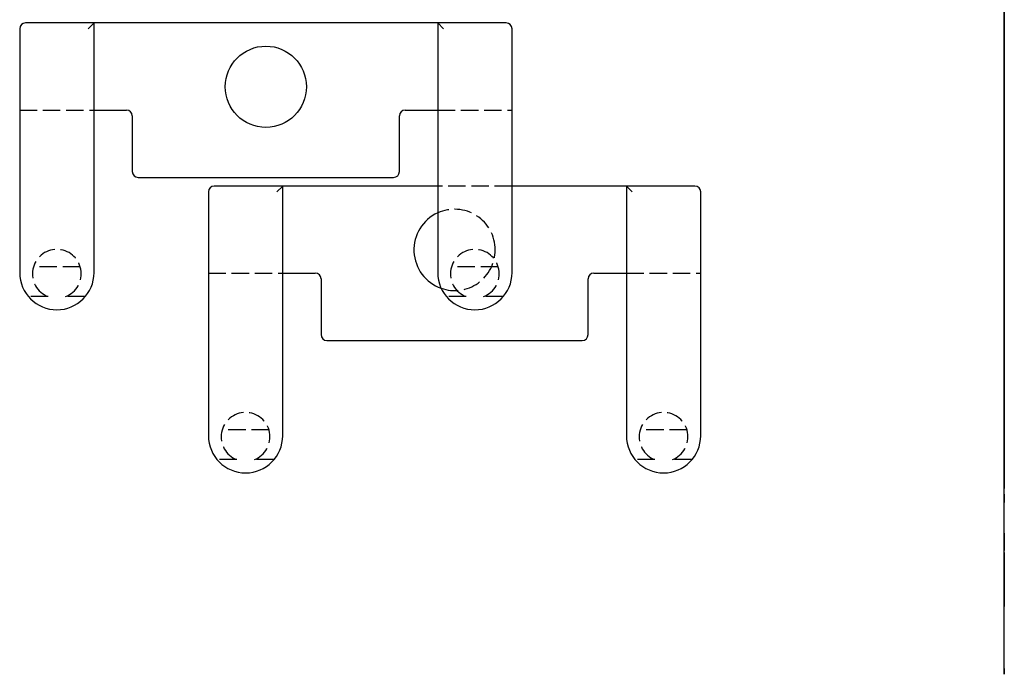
# Model space of a CAD drawing. Header units: millimetres. Extents: x -168 to 186, y -85 to 278.
# Tile 41 of 162: x -85 to 0, y 32 to 88. Entities that reach past the tile are written whole.
import ezdxf

# ---------------------------------------------------------------- set-up
doc = ezdxf.new("R2010")
doc.units = ezdxf.units.MM
doc.header["$LTSCALE"] = 10
doc.linetypes.add('ALLCAD_Strich', pattern=[0.2, 0.15, -0.05])
doc.layers.add('BESCH_KONT_sich_schn_grun_2d', color=10, linetype='Continuous')
doc.layers.add('BESCH_KONT_sich_schn_seit_2d', color=160, linetype='Continuous')

msp = doc.modelspace()

# ---------------------------------------------------------------- linework, layer by layer
at = {"layer": 'BESCH_KONT_sich_schn_grun_2d', "linetype": 'Continuous'}
for p, q in [((-78.399, 87.739), (-84.299, 87.739)), ((-78.899, 87.239), (-78.399, 87.739)), ((-77.399, 87.739), (-78.399, 87.739)), ((-78.399, 66.239), (-78.399, 87.739)), ((-49.799, 87.739), (-77.399, 87.739)), ((-48.799, 87.739), (-49.799, 87.739)), ((-42.899, 87.739), (-48.799, 87.739)), ((-48.799, 87.739), (-48.299, 87.239)), ((-48.799, 87.739), (-48.799, 66.239)), ((-84.799, 87.239), (-84.799, 66.239)), ((-42.399, 66.239), (-42.399, 87.239)), ((-78.399, 80.239), (-77.399, 80.239)), ((-77.399, 80.239), (-75.599, 80.239)), ((-75.099, 79.739), (-75.099, 74.939)), ((-52.099, 74.939), (-52.099, 79.739)), ((-51.599, 80.239), (-49.799, 80.239)), ((-49.799, 80.239), (-48.799, 80.239)), ((-74.599, 74.439), (-52.599, 74.439)), ((-68.545, 73.197), (-68.545, 52.197)), ((-62.145, 73.697), (-68.045, 73.697)), ((-62.645, 73.197), (-62.145, 73.697)), ((-61.145, 73.697), (-62.145, 73.697)), ((-62.145, 52.197), (-62.145, 73.697)), ((-48.799, 73.697), (-61.145, 73.697)), ((-33.545, 73.697), (-42.399, 73.697)), ((-32.545, 73.697), (-33.545, 73.697)), ((-26.645, 73.697), (-32.545, 73.697)), ((-32.545, 73.697), (-32.045, 73.197)), ((-32.545, 73.697), (-32.545, 52.197)), ((-26.145, 52.197), (-26.145, 73.197)), ((-62.145, 66.197), (-61.145, 66.197)), ((-61.145, 66.197), (-59.345, 66.197)), ((-35.345, 66.197), (-33.545, 66.197)), ((-33.545, 66.197), (-32.545, 66.197)), ((-58.845, 65.697), (-58.845, 60.897)), ((-35.845, 60.897), (-35.845, 65.697)), ((-58.345, 60.397), (-36.345, 60.397))]:
    msp.add_line(p, q, dxfattribs=at)
at = {"layer": 'BESCH_KONT_sich_schn_grun_2d', "linetype": 'ALLCAD_Strich'}
for p, q in [((-84.799, 80.239), (-78.399, 80.239)), ((-48.799, 80.239), (-42.399, 80.239)), ((-42.399, 73.697), (-48.799, 73.697)), ((-79.587, 66.739), (-83.612, 66.739)), ((-68.545, 66.197), (-62.145, 66.197)), ((-43.587, 66.739), (-47.612, 66.739)), ((-32.545, 66.197), (-26.145, 66.197)), ((-82.353, 64.179), (-84.048, 64.179)), ((-79.15, 64.179), (-80.845, 64.179)), ((-46.353, 64.179), (-48.048, 64.179)), ((-43.15, 64.179), (-44.845, 64.179)), ((-63.332, 52.697), (-67.357, 52.697)), ((-27.332, 52.697), (-31.357, 52.697)), ((-66.099, 50.137), (-67.794, 50.137)), ((-62.896, 50.137), (-64.59, 50.137)), ((-30.099, 50.137), (-31.794, 50.137)), ((-26.896, 50.137), (-28.59, 50.137))]:
    msp.add_line(p, q, dxfattribs=at)
at = {"layer": 'BESCH_KONT_sich_schn_grun_2d', "linetype": 'Continuous'}
msp.add_circle((-63.599, 82.239), 3.5, dxfattribs=at)
for centre, radius, start, end in [((-84.299, 87.239), 0.5, 90, 180), ((-42.899, 87.239), 0.5, 0, 90), ((-75.599, 79.739), 0.5, 0, 90), ((-51.599, 79.739), 0.5, 90, 180), ((-74.599, 74.939), 0.5, 180, 270), ((-52.599, 74.939), 0.5, 270, 0), ((-68.045, 73.197), 0.5, 90, 180), ((-26.645, 73.197), 0.5, 0, 90), ((-47.345, 68.197), 3.5, 114.55351, 250.67778), ((-81.599, 66.239), 3.2, 180, 0), ((-59.345, 65.697), 0.5, 0, 90), ((-45.599, 66.239), 3.2, 180, 0), ((-35.345, 65.697), 0.5, 90, 180), ((-58.345, 60.897), 0.5, 180, 270), ((-36.345, 60.897), 0.5, 270, 0), ((-65.345, 52.197), 3.2, 180, 0), ((-29.345, 52.197), 3.2, 180, 0)]:
    msp.add_arc(centre, radius, start, end, dxfattribs=at)
at = {"layer": 'BESCH_KONT_sich_schn_grun_2d', "linetype": 'ALLCAD_Strich'}
for centre, radius, start, end in [((-47.345, 68.197), 3.5, 0, 114.55351), ((-81.599, 66.139), 2.1, 291.04834, 248.95166), ((-47.345, 68.197), 3.5, 250.67778, 0), ((-45.599, 66.139), 2.1, 291.04834, 248.95166), ((-65.345, 52.097), 2.1, 291.04834, 248.95166), ((-29.345, 52.097), 2.1, 291.04834, 248.95166)]:
    msp.add_arc(centre, radius, start, end, dxfattribs=at)
at = {"layer": 'BESCH_KONT_sich_schn_seit_2d', "linetype": 'Continuous'}
for p, q in [((0, 102.916, 73.892), (0, 85.916, 73.892)), ((0, 85.916, 84.192), (0, 101.916, 84.192)), ((0, 89.518, 36.239), (0, 72.518, 36.239)), ((0, 72.518, 46.539), (0, 88.518, 46.539)), ((0, 87.739, 87.985), (0, 87.239, 87.985)), ((0, 87.739, 92.685), (0, 87.739, 87.985)), ((0, 66.239, 93.185), (0, 87.239, 93.185)), ((0, 87.239, 87.985), (0, 80.239, 87.985)), ((0, 86.122, 19.932), (0, 86.54, 19.932)), ((0, 86.54, 13.932), (0, 86.122, 13.932)), ((0, 86.54, 19.932), (0, 86.54, 13.932)), ((0, 86.122, 19.932), (0, 73.04, 19.932)), ((0, 73.04, 13.932), (0, 86.122, 13.932)), ((0, 85.916, 73.892), (0, 85.416, 73.892)), ((0, 85.416, 84.192), (0, 85.916, 84.192)), ((0, 85.416, 81.125), (0, 85.416, 81.326)), ((0, 85.416, 80.625), (0, 85.416, 81.125)), ((0, 85.416, 73.892), (0, 85.416, 80.625)), ((0, 85.416, 81.326), (0, 85.416, 84.192)), ((0, 80.239, 90.185), (0, 80.239, 87.985)), ((0, 80.239, 87.985), (0, 79.739, 87.985)), ((0, 79.739, 87.985), (0, 74.939, 87.985)), ((0, 79.239, 91.185), (0, 66.239, 91.185)), ((0, 74.939, 87.985), (0, 74.439, 87.985)), ((0, 74.439, 91.185), (0, 74.439, 87.985)), ((0, 73.697, 57.689), (0, 73.197, 57.689)), ((0, 73.697, 62.389), (0, 73.697, 57.689)), ((0, 52.197, 62.889), (0, 73.197, 62.889)), ((0, 73.197, 57.689), (0, 66.197, 57.689)), ((0, 51.24, 19.932), (0, 73.04, 19.932)), ((0, 51.24, 13.932), (0, 73.04, 13.932)), ((0, 73.04, 19.932), (0, 73.04, 13.932)), ((0, 72.518, 36.239), (0, 72.018, 36.239)), ((0, 72.018, 46.539), (0, 72.518, 46.539)), ((0, 72.018, 43.472), (0, 72.018, 43.673)), ((0, 72.018, 42.972), (0, 72.018, 43.472)), ((0, 72.018, 36.239), (0, 72.018, 42.972)), ((0, 72.018, 43.673), (0, 72.018, 46.539)), ((0, 51.24, 12.732), (0, 69.24, 12.732)), ((0, 69.24, 12.732), (0, 69.24, 11.432)), ((0, 69.24, 13.232), (0, 69.24, 12.732)), ((0, 69.24, 13.432), (0, 69.24, 13.232)), ((0, 69.24, 13.932), (0, 69.24, 13.432)), ((0, 51.74, 10.932), (0, 68.74, 10.932)), ((0, 68.239, 91.185), (0, 68.239, 89.185)), ((0, 66.739, 89.185), (0, 68.239, 89.185)), ((0, 66.534, -0.134), (0, 66.952, -0.134)), ((0, 66.952, -6.134), (0, 66.534, -6.134)), ((0, 66.952, -0.134), (0, 66.952, -6.134)), ((0, 66.739, 89.185), (0, 64.179, 91.185)), ((0, 66.534, -0.134), (0, 53.452, -0.134)), ((0, 53.452, -6.134), (0, 66.534, -6.134)), ((0, 63.539, 93.185), (0, 66.239, 93.185)), ((0, 66.239, 91.185), (0, 64.179, 91.185)), ((0, 66.197, 59.889), (0, 66.197, 57.689)), ((0, 66.197, 57.689), (0, 65.697, 57.689)), ((0, 65.697, 57.689), (0, 60.897, 57.689)), ((0, 65.197, 60.889), (0, 52.197, 60.889)), ((0, 64.179, 91.185), (0, 63.039, 92.076)), ((0, 62.74, 20.432), (0, 63.24, 19.932)), ((0, 63.039, 92.076), (0, 63.039, 92.685)), ((0, 62.24, 10.432), (0, 62.74, 10.932)), ((0, 60.24, 20.432), (0, 62.74, 20.432)), ((0, 60.24, 10.432), (0, 62.24, 10.432)), ((0, 60.897, 57.689), (0, 60.397, 57.689)), ((0, 60.397, 60.889), (0, 60.397, 57.689)), ((0, 57.74, 20.432), (0, 60.24, 20.432)), ((0, 58.24, 10.432), (0, 60.24, 10.432)), ((0, 58.24, 10.432), (0, 57.74, 10.932)), ((0, 57.74, 20.432), (0, 57.24, 19.932)), ((0, 56.732, 20.132), (0, 56.751, 20.132)), ((0, 56.751, 19.932), (0, 56.751, 20.132)), ((0, 56.726, 20.132), (0, 56.732, 20.132)), ((0, 56.732, 19.932), (0, 56.732, 20.132)), ((0, 56.71, 20.132), (0, 56.726, 20.132)), ((0, 56.726, 19.932), (0, 56.726, 20.132)), ((0, 56.682, 20.132), (0, 56.71, 20.132)), ((0, 56.71, 19.932), (0, 56.71, 20.132)), ((0, 56.647, 20.132), (0, 56.682, 20.132)), ((0, 56.682, 19.932), (0, 56.682, 20.132)), ((0, 56.6, 20.132), (0, 56.647, 20.132)), ((0, 56.647, 19.932), (0, 56.647, 20.132)), ((0, 56.551, 20.132), (0, 56.6, 20.132)), ((0, 56.6, 19.932), (0, 56.6, 20.132)), ((0, 56.493, 20.132), (0, 56.551, 20.132)), ((0, 56.551, 19.932), (0, 56.551, 20.132)), ((0, 56.43, 20.132), (0, 56.493, 20.132)), ((0, 56.493, 19.932), (0, 56.493, 20.132)), ((0, 56.398, 20.132), (0, 56.43, 20.132)), ((0, 56.337, 20.132), (0, 56.398, 20.132)), ((0, 56.398, 19.932), (0, 56.398, 20.132)), ((0, 56.31, 20.132), (0, 56.337, 20.132)), ((0, 56.337, 19.932), (0, 56.337, 20.132)), ((0, 56.288, 20.132), (0, 56.31, 20.132)), ((0, 56.266, 20.132), (0, 56.288, 20.132)), ((0, 56.288, 19.932), (0, 56.288, 20.132)), ((0, 56.244, 20.132), (0, 56.266, 20.132)), ((0, 56.225, 20.132), (0, 56.244, 20.132)), ((0, 56.244, 19.932), (0, 56.244, 20.132)), ((0, 56.124, 20.132), (0, 56.225, 20.132)), ((0, 56.225, 19.932), (0, 56.225, 20.132)), ((0, 56.107, 20.132), (0, 56.124, 20.132)), ((0, 56.091, 20.132), (0, 56.107, 20.132)), ((0, 56.053, 20.132), (0, 56.091, 20.132)), ((0, 56.091, 19.932), (0, 56.091, 20.132)), ((0, 56.028, 20.132), (0, 56.053, 20.132)), ((0, 56.053, 19.932), (0, 56.053, 20.132)), ((0, 56.001, 20.132), (0, 56.028, 20.132)), ((0, 56.028, 19.932), (0, 56.028, 20.132)), ((0, 55.968, 20.132), (0, 56.001, 20.132)), ((0, 56.001, 19.932), (0, 56.001, 20.132)), ((0, 55.929, 20.132), (0, 55.968, 20.132)), ((0, 55.968, 19.932), (0, 55.968, 20.132)), ((0, 55.891, 20.132), (0, 55.929, 20.132)), ((0, 55.929, 19.932), (0, 55.929, 20.132)), ((0, 55.855, 20.132), (0, 55.891, 20.132)), ((0, 55.891, 19.932), (0, 55.891, 20.132)), ((0, 55.817, 20.132), (0, 55.855, 20.132)), ((0, 55.855, 19.932), (0, 55.855, 20.132)), ((0, 55.784, 20.132), (0, 55.817, 20.132)), ((0, 55.817, 19.932), (0, 55.817, 20.132)), ((0, 55.757, 20.132), (0, 55.784, 20.132)), ((0, 55.784, 19.932), (0, 55.784, 20.132)), ((0, 55.732, 20.132), (0, 55.757, 20.132)), ((0, 55.757, 19.932), (0, 55.757, 20.132)), ((0, 55.71, 20.132), (0, 55.732, 20.132)), ((0, 55.732, 19.932), (0, 55.732, 20.132)), ((0, 55.694, 20.132), (0, 55.71, 20.132)), ((0, 55.71, 19.932), (0, 55.71, 20.132)), ((0, 55.683, 20.132), (0, 55.694, 20.132)), ((0, 55.694, 19.932), (0, 55.694, 20.132)), ((0, 55.675, 20.132), (0, 55.683, 20.132)), ((0, 55.672, 20.132), (0, 55.675, 20.132)), ((0, 55.675, 19.932), (0, 55.675, 20.132)), ((0, 55.634, 20.132), (0, 55.672, 20.132)), ((0, 55.672, 19.932), (0, 55.672, 20.132)), ((0, 55.634, 19.932), (0, 55.634, 20.132)), ((0, 55.401, 20.132), (0, 55.404, 20.132)), ((0, 55.404, 19.932), (0, 55.404, 20.132)), ((0, 55.395, 20.132), (0, 55.401, 20.132)), ((0, 55.385, 20.132), (0, 55.395, 20.132)), ((0, 55.368, 20.132), (0, 55.385, 20.132)), ((0, 55.352, 20.132), (0, 55.368, 20.132)), ((0, 55.33, 20.132), (0, 55.352, 20.132)), ((0, 55.297, 20.132), (0, 55.33, 20.132)), ((0, 55.33, 19.932), (0, 55.33, 20.132)), ((0, 55.253, 20.132), (0, 55.297, 20.132)), ((0, 55.297, 19.932), (0, 55.297, 20.132)), ((0, 55.204, 20.132), (0, 55.253, 20.132)), ((0, 55.146, 20.132), (0, 55.204, 20.132)), ((0, 55.204, 19.932), (0, 55.204, 20.132)), ((0, 55.081, 20.132), (0, 55.146, 20.132)), ((0, 55.146, 19.932), (0, 55.146, 20.132)), ((0, 55.012, 20.132), (0, 55.081, 20.132)), ((0, 54.938, 20.132), (0, 55.012, 20.132)), ((0, 54.859, 20.132), (0, 54.938, 20.132)), ((0, 54.938, 19.932), (0, 54.938, 20.132)), ((0, 54.777, 20.132), (0, 54.859, 20.132)), ((0, 54.695, 20.132), (0, 54.777, 20.132)), ((0, 54.607, 20.132), (0, 54.695, 20.132)), ((0, 54.519, 20.132), (0, 54.607, 20.132)), ((0, 54.429, 20.132), (0, 54.519, 20.132)), ((0, 54.341, 20.132), (0, 54.429, 20.132)), ((0, 54.254, 20.132), (0, 54.341, 20.132)), ((0, 54.166, 20.132), (0, 54.254, 20.132)), ((0, 54.197, 60.889), (0, 54.197, 58.889)), ((0, 52.697, 58.889), (0, 54.197, 58.889)), ((0, 52.732, 20.132), (0, 54.166, 20.132)), ((0, 31.652, -0.134), (0, 53.452, -0.134)), ((0, 31.652, -6.134), (0, 53.452, -6.134)), ((0, 53.452, -0.134), (0, 53.452, -6.134)), ((0, 52.732, 19.932), (0, 52.732, 20.132)), ((0, 52.697, 58.889), (0, 50.137, 60.889)), ((0, 49.497, 62.889), (0, 52.197, 62.889)), ((0, 52.197, 60.889), (0, 50.137, 60.889)), ((0, 51.24, 12.732), (0, 51.24, 11.432)), ((0, 51.24, 13.932), (0, 51.24, 13.432)), ((0, 51.24, 19.932), (0, 51.24, 13.932)), ((0, 51.24, 13.432), (0, 51.24, 13.232)), ((0, 51.24, 13.232), (0, 51.24, 12.732)), ((0, 50.137, 60.889), (0, 48.997, 61.78)), ((0, 31.652, -7.334), (0, 49.652, -7.334)), ((0, 49.652, -7.334), (0, 49.652, -8.634)), ((0, 49.652, -6.834), (0, 49.652, -7.334)), ((0, 49.652, -6.634), (0, 49.652, -6.834)), ((0, 49.652, -6.134), (0, 49.652, -6.634)), ((0, 32.152, -9.134), (0, 49.152, -9.134)), ((0, 48.997, 61.78), (0, 48.997, 62.389)), ((0, 43.152, 0.366), (0, 43.652, -0.134)), ((0, 42.652, -9.634), (0, 43.152, -9.134)), ((0, 40.652, 0.366), (0, 43.152, 0.366)), ((0, 40.652, -9.634), (0, 42.652, -9.634)), ((0, 38.152, 0.366), (0, 40.652, 0.366)), ((0, 38.652, -9.634), (0, 40.652, -9.634)), ((0, 38.652, -9.634), (0, 38.152, -9.134)), ((0, 38.152, 0.366), (0, 37.652, -0.134)), ((0, 37.143, 0.066), (0, 37.162, 0.066)), ((0, 37.162, -0.134), (0, 37.162, 0.066)), ((0, 37.138, 0.066), (0, 37.143, 0.066)), ((0, 37.143, -0.134), (0, 37.143, 0.066)), ((0, 37.121, 0.066), (0, 37.138, 0.066)), ((0, 37.138, -0.134), (0, 37.138, 0.066)), ((0, 37.094, 0.066), (0, 37.121, 0.066)), ((0, 37.121, -0.134), (0, 37.121, 0.066)), ((0, 37.058, 0.066), (0, 37.094, 0.066)), ((0, 37.094, -0.134), (0, 37.094, 0.066)), ((0, 37.012, 0.066), (0, 37.058, 0.066)), ((0, 37.058, -0.134), (0, 37.058, 0.066)), ((0, 36.963, 0.066), (0, 37.012, 0.066)), ((0, 37.012, -0.134), (0, 37.012, 0.066)), ((0, 36.905, 0.066), (0, 36.963, 0.066)), ((0, 36.963, -0.134), (0, 36.963, 0.066)), ((0, 36.842, 0.066), (0, 36.905, 0.066)), ((0, 36.905, -0.134), (0, 36.905, 0.066)), ((0, 36.809, 0.066), (0, 36.842, 0.066)), ((0, 36.749, 0.066), (0, 36.809, 0.066)), ((0, 36.809, -0.134), (0, 36.809, 0.066)), ((0, 36.722, 0.066), (0, 36.749, 0.066)), ((0, 36.749, -0.134), (0, 36.749, 0.066)), ((0, 36.7, 0.066), (0, 36.722, 0.066)), ((0, 36.678, 0.066), (0, 36.7, 0.066)), ((0, 36.7, -0.134), (0, 36.7, 0.066)), ((0, 36.656, 0.066), (0, 36.678, 0.066)), ((0, 36.637, 0.066), (0, 36.656, 0.066)), ((0, 36.656, -0.134), (0, 36.656, 0.066)), ((0, 36.535, 0.066), (0, 36.637, 0.066)), ((0, 36.637, -0.134), (0, 36.637, 0.066)), ((0, 36.519, 0.066), (0, 36.535, 0.066)), ((0, 36.503, 0.066), (0, 36.519, 0.066)), ((0, 36.464, 0.066), (0, 36.503, 0.066)), ((0, 36.503, -0.134), (0, 36.503, 0.066)), ((0, 36.44, 0.066), (0, 36.464, 0.066)), ((0, 36.464, -0.134), (0, 36.464, 0.066)), ((0, 36.412, 0.066), (0, 36.44, 0.066)), ((0, 36.44, -0.134), (0, 36.44, 0.066)), ((0, 36.379, 0.066), (0, 36.412, 0.066)), ((0, 36.412, -0.134), (0, 36.412, 0.066)), ((0, 36.341, 0.066), (0, 36.379, 0.066)), ((0, 36.379, -0.134), (0, 36.379, 0.066)), ((0, 36.303, 0.066), (0, 36.341, 0.066)), ((0, 36.341, -0.134), (0, 36.341, 0.066)), ((0, 36.267, 0.066), (0, 36.303, 0.066)), ((0, 36.303, -0.134), (0, 36.303, 0.066)), ((0, 36.229, 0.066), (0, 36.267, 0.066)), ((0, 36.267, -0.134), (0, 36.267, 0.066)), ((0, 36.196, 0.066), (0, 36.229, 0.066)), ((0, 36.229, -0.134), (0, 36.229, 0.066)), ((0, 36.169, 0.066), (0, 36.196, 0.066)), ((0, 36.196, -0.134), (0, 36.196, 0.066)), ((0, 36.144, 0.066), (0, 36.169, 0.066)), ((0, 36.169, -0.134), (0, 36.169, 0.066)), ((0, 36.122, 0.066), (0, 36.144, 0.066)), ((0, 36.144, -0.134), (0, 36.144, 0.066)), ((0, 36.106, 0.066), (0, 36.122, 0.066)), ((0, 36.122, -0.134), (0, 36.122, 0.066)), ((0, 36.095, 0.066), (0, 36.106, 0.066)), ((0, 36.106, -0.134), (0, 36.106, 0.066)), ((0, 36.086, 0.066), (0, 36.095, 0.066)), ((0, 36.084, 0.066), (0, 36.086, 0.066)), ((0, 36.086, -0.134), (0, 36.086, 0.066)), ((0, 36.045, 0.066), (0, 36.084, 0.066)), ((0, 36.084, -0.134), (0, 36.084, 0.066)), ((0, 36.045, -0.134), (0, 36.045, 0.066)), ((0, 35.813, 0.066), (0, 35.815, 0.066)), ((0, 35.815, -0.134), (0, 35.815, 0.066)), ((0, 35.807, 0.066), (0, 35.813, 0.066)), ((0, 35.796, 0.066), (0, 35.807, 0.066)), ((0, 35.78, 0.066), (0, 35.796, 0.066)), ((0, 35.763, 0.066), (0, 35.78, 0.066)), ((0, 35.741, 0.066), (0, 35.763, 0.066)), ((0, 35.709, 0.066), (0, 35.741, 0.066)), ((0, 35.741, -0.134), (0, 35.741, 0.066)), ((0, 35.665, 0.066), (0, 35.709, 0.066)), ((0, 35.709, -0.134), (0, 35.709, 0.066)), ((0, 35.615, 0.066), (0, 35.665, 0.066)), ((0, 35.558, 0.066), (0, 35.615, 0.066)), ((0, 35.615, -0.134), (0, 35.615, 0.066)), ((0, 35.492, 0.066), (0, 35.558, 0.066)), ((0, 35.558, -0.134), (0, 35.558, 0.066)), ((0, 35.424, 0.066), (0, 35.492, 0.066)), ((0, 35.35, 0.066), (0, 35.424, 0.066)), ((0, 35.27, 0.066), (0, 35.35, 0.066)), ((0, 35.35, -0.134), (0, 35.35, 0.066)), ((0, 35.188, 0.066), (0, 35.27, 0.066)), ((0, 35.106, 0.066), (0, 35.188, 0.066)), ((0, 35.019, 0.066), (0, 35.106, 0.066)), ((0, 34.931, 0.066), (0, 35.019, 0.066)), ((0, 34.841, 0.066), (0, 34.931, 0.066)), ((0, 34.753, 0.066), (0, 34.841, 0.066)), ((0, 34.665, 0.066), (0, 34.753, 0.066)), ((0, 34.578, 0.066), (0, 34.665, 0.066)), ((0, 33.143, 0.066), (0, 34.578, 0.066)), ((0, 33.143, -0.134), (0, 33.143, 0.066)), ((0, 31.652, -7.334), (0, 31.652, -8.634)), ((0, 31.652, -6.134), (0, 31.652, -6.634)), ((0, 31.652, -0.134), (0, 31.652, -6.134)), ((0, 31.652, -6.634), (0, 31.652, -6.834)), ((0, 31.652, -6.834), (0, 31.652, -7.334))]:
    msp.add_line(p, q, dxfattribs=at)
at = {"layer": 'BESCH_KONT_sich_schn_seit_2d', "linetype": 'ALLCAD_Strich'}
for p, q in [((0, 91.53, 74.917), (0, 87.416, 74.917)), ((0, 87.416, 75.892), (0, 90.436, 75.892)), ((0, 90.018, 38.239), (0, 88.018, 38.239)), ((0, 88.018, 41.739), (0, 89.018, 41.739)), ((0, 87.304, 38.239), (0, 88.018, 38.239)), ((0, 80.239, 91.185), (0, 87.739, 91.185)), ((0, 87.518, 46.539), (0, 87.518, 42.239)), ((0, 87.518, 36.239), (0, 87.518, 37.264)), ((0, 87.518, 37.264), (0, 83.373, 37.264)), ((0, 87.416, 74.917), (0, 86.916, 74.917)), ((0, 87.416, 75.892), (0, 86.916, 75.892)), ((0, 87.304, 38.239), (0, 86.947, 38.239)), ((0, 84.998, 38.239), (0, 86.947, 38.239)), ((0, 86.916, 84.192), (0, 86.916, 74.917)), ((0, 86.916, 73.892), (0, 86.916, 74.917)), ((0, 85.739, 91.185), (0, 85.739, 87.985)), ((0, 84.998, 38.239), (0, 84.622, 38.239)), ((0, 83.265, 38.239), (0, 84.622, 38.239)), ((0, 84.318, 46.539), (0, 84.318, 45.039)), ((0, 84.318, 45.039), (0, 77.718, 45.039)), ((0, 83.518, 46.439), (0, 84.018, 45.939)), ((0, 84.018, 45.939), (0, 84.018, 37.439)), ((0, 83.018, 36.439), (0, 84.018, 37.439)), ((0, 84.018, 45.939), (0, 78.018, 45.939)), ((0, 78.018, 37.439), (0, 84.018, 37.439)), ((0, 78.518, 46.439), (0, 83.518, 46.439)), ((0, 83.476, 38.239), (0, 83.476, 45.039)), ((0, 83.373, 36.239), (0, 83.373, 37.264)), ((0, 83.265, 38.239), (0, 78.77, 38.239)), ((0, 81.018, 37.594), (0, 83.018, 36.439)), ((0, 79.018, 36.439), (0, 83.018, 36.439)), ((0, 82.765, 38.239), (0, 82.765, 46.539)), ((0, 82.75, 42.939), (0, 82.75, 46.439)), ((0, 81.018, 41.898), (0, 82.745, 42.936)), ((0, 81.891, 42.939), (0, 81.891, 46.439)), ((0, 81.876, 42.939), (0, 81.876, 46.439)), ((0, 81.018, 41.898), (0, 79.29, 42.936)), ((0, 81.018, 37.594), (0, 79.018, 36.439)), ((0, 80.239, 91.185), (0, 79.739, 91.185)), ((0, 80.239, 92.185), (0, 80.239, 90.185)), ((0, 80.159, 46.439), (0, 80.159, 42.939)), ((0, 80.144, 42.939), (0, 80.144, 46.439)), ((0, 79.739, 91.185), (0, 79.239, 91.185)), ((0, 79.286, 42.939), (0, 79.286, 46.439)), ((0, 79.27, 46.539), (0, 79.27, 38.239)), ((0, 79.018, 36.439), (0, 78.018, 37.439)), ((0, 77.413, 38.239), (0, 78.77, 38.239)), ((0, 78.739, 91.185), (0, 78.739, 87.985)), ((0, 78.559, 38.239), (0, 78.559, 45.039)), ((0, 78.518, 46.439), (0, 78.018, 45.939)), ((0, 78.36, 37.264), (0, 78.131, 37.264)), ((0, 78.131, 37.264), (0, 74.018, 37.264)), ((0, 78.018, 45.939), (0, 78.018, 37.439)), ((0, 77.718, 46.539), (0, 77.718, 45.039)), ((0, 77.413, 38.239), (0, 77.038, 38.239)), ((0, 74.018, 38.239), (0, 77.038, 38.239)), ((0, 74.018, 37.264), (0, 73.518, 37.264)), ((0, 74.018, 38.239), (0, 73.518, 38.239)), ((0, 66.197, 60.889), (0, 73.697, 60.889)), ((0, 73.518, 46.539), (0, 73.518, 37.264)), ((0, 73.518, 36.239), (0, 73.518, 37.264)), ((0, 72.103, 19.232), (0, 72.103, 16.932)), ((0, 72.103, 16.932), (0, 72.103, 13.932)), ((0, 71.398, 16.932), (0, 72.103, 16.932)), ((0, 71.398, 19.232), (0, 72.103, 19.232)), ((0, 71.697, 60.889), (0, 71.697, 57.689)), ((0, 71.398, 16.932), (0, 71.398, 13.932)), ((0, 71.398, 19.232), (0, 71.398, 16.932)), ((0, 68.082, 19.232), (0, 71.398, 19.232)), ((0, 66.74, 16.932), (0, 68.082, 16.932)), ((0, 68.082, 19.232), (0, 68.082, 16.932)), ((0, 68.082, 16.932), (0, 68.082, 13.932)), ((0, 66.74, 19.232), (0, 68.082, 19.232)), ((0, 66.74, 16.932), (0, 66.74, 13.932)), ((0, 66.74, 19.232), (0, 66.04, 19.932)), ((0, 66.74, 19.232), (0, 66.74, 16.932)), ((0, 66.197, 60.889), (0, 65.697, 60.889)), ((0, 66.197, 61.889), (0, 66.197, 59.889)), ((0, 65.697, 60.889), (0, 65.197, 60.889)), ((0, 64.697, 60.889), (0, 64.697, 57.689)), ((0, 63.39, 18.432), (0, 63.39, 19.932)), ((0, 63.39, 18.432), (0, 57.09, 18.432)), ((0, 63.24, 19.932), (0, 63.24, 11.432)), ((0, 62.74, 10.932), (0, 63.24, 11.432)), ((0, 60.24, 11.432), (0, 63.24, 11.432)), ((0, 62.699, 10.932), (0, 62.699, 18.432)), ((0, 60.24, 11.587), (0, 62.24, 10.432)), ((0, 60.24, 15.891), (0, 61.74, 16.793)), ((0, 61.74, 16.932), (0, 61.74, 20.432)), ((0, 60.24, 15.891), (0, 58.74, 16.793)), ((0, 60.24, 11.587), (0, 58.24, 10.432)), ((0, 57.24, 11.432), (0, 60.24, 11.432)), ((0, 60.24, 20.432), (0, 60.24, 16.932)), ((0, 58.74, 16.932), (0, 58.74, 20.432)), ((0, 57.782, 10.932), (0, 57.782, 18.432)), ((0, 57.74, 10.932), (0, 57.24, 11.432)), ((0, 57.24, 19.932), (0, 57.24, 11.432)), ((0, 57.09, 18.432), (0, 57.09, 19.932)), ((0, 56.718, 19.932), (0, 56.718, 20.132)), ((0, 56.715, 19.932), (0, 56.715, 20.132)), ((0, 56.696, 19.932), (0, 56.696, 20.132)), ((0, 56.669, 19.932), (0, 56.669, 20.132)), ((0, 56.666, 19.932), (0, 56.666, 20.132)), ((0, 56.663, 19.932), (0, 56.663, 20.132)), ((0, 56.655, 19.932), (0, 56.655, 20.132)), ((0, 56.649, 19.932), (0, 56.649, 20.132)), ((0, 56.639, 19.932), (0, 56.639, 20.132)), ((0, 56.628, 19.932), (0, 56.628, 20.132)), ((0, 56.617, 19.932), (0, 56.617, 20.132)), ((0, 56.597, 19.932), (0, 56.597, 20.132)), ((0, 56.589, 19.932), (0, 56.589, 20.132)), ((0, 56.573, 19.932), (0, 56.573, 20.132)), ((0, 56.562, 19.932), (0, 56.562, 20.132)), ((0, 56.556, 19.932), (0, 56.556, 20.132)), ((0, 56.521, 19.932), (0, 56.521, 20.132)), ((0, 56.51, 19.932), (0, 56.51, 20.132)), ((0, 56.482, 19.932), (0, 56.482, 20.132)), ((0, 56.474, 19.932), (0, 56.474, 20.132)), ((0, 56.43, 19.932), (0, 56.43, 20.132)), ((0, 56.425, 19.932), (0, 56.425, 20.132)), ((0, 56.384, 19.932), (0, 56.384, 20.132)), ((0, 56.365, 19.932), (0, 56.365, 20.132)), ((0, 56.351, 19.932), (0, 56.351, 20.132)), ((0, 56.321, 19.932), (0, 56.321, 20.132)), ((0, 56.31, 19.932), (0, 56.31, 20.132)), ((0, 56.294, 19.932), (0, 56.294, 20.132)), ((0, 56.272, 19.932), (0, 56.272, 20.132)), ((0, 56.266, 19.932), (0, 56.266, 20.132)), ((0, 56.118, 19.932), (0, 56.118, 20.132)), ((0, 56.102, 19.932), (0, 56.102, 20.132)), ((0, 56.083, 19.932), (0, 56.083, 20.132)), ((0, 56.072, 19.932), (0, 56.072, 20.132)), ((0, 56.061, 19.932), (0, 56.061, 20.132)), ((0, 56.039, 19.932), (0, 56.039, 20.132)), ((0, 56.014, 19.932), (0, 56.014, 20.132)), ((0, 55.99, 19.932), (0, 55.99, 20.132)), ((0, 55.962, 19.932), (0, 55.962, 20.132)), ((0, 55.932, 19.932), (0, 55.932, 20.132)), ((0, 55.877, 19.932), (0, 55.877, 20.132)), ((0, 55.853, 19.932), (0, 55.853, 20.132)), ((0, 55.841, 10.932), (0, 55.841, 17.432)), ((0, 55.341, 17.432), (0, 55.841, 17.432)), ((0, 55.828, 19.932), (0, 55.828, 20.132)), ((0, 55.82, 19.932), (0, 55.82, 20.132)), ((0, 55.806, 19.932), (0, 55.806, 20.132)), ((0, 55.798, 19.932), (0, 55.798, 20.132)), ((0, 55.79, 19.932), (0, 55.79, 20.132)), ((0, 55.782, 19.932), (0, 55.782, 20.132)), ((0, 55.765, 19.932), (0, 55.765, 20.132)), ((0, 55.751, 19.932), (0, 55.751, 20.132)), ((0, 55.743, 19.932), (0, 55.743, 20.132)), ((0, 55.74, 19.932), (0, 55.74, 20.132)), ((0, 55.735, 19.932), (0, 55.735, 20.132)), ((0, 55.713, 19.932), (0, 55.713, 20.132)), ((0, 55.691, 19.932), (0, 55.691, 20.132)), ((0, 55.686, 19.932), (0, 55.686, 20.132)), ((0, 55.678, 19.932), (0, 55.678, 20.132)), ((0, 55.374, 19.932), (0, 55.374, 20.132)), ((0, 53.24, 17.432), (0, 55.341, 17.432)), ((0, 55.28, 19.932), (0, 55.28, 20.132)), ((0, 55.24, 10.932), (0, 55.24, 17.432)), ((0, 55.234, 19.932), (0, 55.234, 20.132)), ((0, 55.177, 19.932), (0, 55.177, 20.132)), ((0, 55.037, 19.932), (0, 55.037, 20.132)), ((0, 54.933, 19.932), (0, 54.933, 20.132)), ((0, 54.886, 19.932), (0, 54.886, 20.132)), ((0, 54.881, 19.932), (0, 54.881, 20.132)), ((0, 54.873, 19.932), (0, 54.873, 20.132)), ((0, 54.856, 19.932), (0, 54.856, 20.132)), ((0, 54.853, 19.932), (0, 54.853, 20.132)), ((0, 54.842, 19.932), (0, 54.842, 20.132)), ((0, 54.818, 19.932), (0, 54.818, 20.132)), ((0, 54.807, 19.932), (0, 54.807, 20.132)), ((0, 54.793, 19.932), (0, 54.793, 20.132)), ((0, 54.763, 19.932), (0, 54.763, 20.132)), ((0, 54.727, 19.932), (0, 54.727, 20.132)), ((0, 54.714, 19.932), (0, 54.714, 20.132)), ((0, 54.697, 19.932), (0, 54.697, 20.132)), ((0, 54.659, 19.932), (0, 54.659, 20.132)), ((0, 54.656, 19.932), (0, 54.656, 20.132)), ((0, 54.602, 19.932), (0, 54.602, 20.132)), ((0, 54.478, 19.932), (0, 54.478, 20.132)), ((0, 54.262, 19.932), (0, 54.262, 20.132)), ((0, 54.066, 19.932), (0, 54.066, 20.132)), ((0, 54.005, 19.932), (0, 54.005, 20.132)), ((0, 53.813, 19.932), (0, 53.813, 20.132)), ((0, 53.761, 19.932), (0, 53.761, 20.132)), ((0, 52.74, 17.432), (0, 53.24, 17.432)), ((0, 53.211, 19.932), (0, 53.211, 20.132)), ((0, 52.946, 19.932), (0, 52.946, 20.132)), ((0, 52.74, 10.932), (0, 52.74, 17.432)), ((0, 52.514, -0.834), (0, 52.514, -3.134)), ((0, 52.514, -3.134), (0, 52.514, -6.134)), ((0, 51.81, -3.134), (0, 52.514, -3.134)), ((0, 51.81, -0.834), (0, 52.514, -0.834)), ((0, 51.81, -3.134), (0, 51.81, -6.134)), ((0, 51.81, -0.834), (0, 51.81, -3.134)), ((0, 48.493, -0.834), (0, 51.81, -0.834)), ((0, 47.152, -3.134), (0, 48.493, -3.134)), ((0, 48.493, -0.834), (0, 48.493, -3.134)), ((0, 48.493, -3.134), (0, 48.493, -6.134)), ((0, 47.152, -0.834), (0, 48.493, -0.834)), ((0, 47.152, -3.134), (0, 47.152, -6.134)), ((0, 47.152, -0.834), (0, 46.452, -0.134)), ((0, 47.152, -0.834), (0, 47.152, -3.134)), ((0, 43.802, -1.634), (0, 43.802, -0.134)), ((0, 43.802, -1.634), (0, 37.502, -1.634)), ((0, 43.652, -0.134), (0, 43.652, -8.634)), ((0, 43.152, -9.134), (0, 43.652, -8.634)), ((0, 40.652, -8.634), (0, 43.652, -8.634)), ((0, 43.11, -9.134), (0, 43.11, -1.634)), ((0, 40.652, -8.48), (0, 42.652, -9.634)), ((0, 40.652, -4.175), (0, 42.152, -3.274)), ((0, 42.152, -3.134), (0, 42.152, 0.366)), ((0, 40.652, -4.175), (0, 39.152, -3.274)), ((0, 40.652, -8.48), (0, 38.652, -9.634)), ((0, 37.652, -8.634), (0, 40.652, -8.634)), ((0, 40.652, 0.366), (0, 40.652, -3.134)), ((0, 39.152, -3.134), (0, 39.152, 0.366)), ((0, 38.193, -9.134), (0, 38.193, -1.634)), ((0, 38.152, -9.134), (0, 37.652, -8.634)), ((0, 37.652, -0.134), (0, 37.652, -8.634)), ((0, 37.502, -1.634), (0, 37.502, -0.134)), ((0, 37.13, -0.134), (0, 37.13, 0.066)), ((0, 37.127, -0.134), (0, 37.127, 0.066)), ((0, 37.108, -0.134), (0, 37.108, 0.066)), ((0, 37.08, -0.134), (0, 37.08, 0.066)), ((0, 37.078, -0.134), (0, 37.078, 0.066)), ((0, 37.075, -0.134), (0, 37.075, 0.066)), ((0, 37.067, -0.134), (0, 37.067, 0.066)), ((0, 37.061, -0.134), (0, 37.061, 0.066)), ((0, 37.05, -0.134), (0, 37.05, 0.066)), ((0, 37.039, -0.134), (0, 37.039, 0.066)), ((0, 37.028, -0.134), (0, 37.028, 0.066)), ((0, 37.009, -0.134), (0, 37.009, 0.066)), ((0, 37.001, -0.134), (0, 37.001, 0.066)), ((0, 36.984, -0.134), (0, 36.984, 0.066)), ((0, 36.973, -0.134), (0, 36.973, 0.066)), ((0, 36.968, -0.134), (0, 36.968, 0.066)), ((0, 36.932, -0.134), (0, 36.932, 0.066)), ((0, 36.921, -0.134), (0, 36.921, 0.066)), ((0, 36.894, -0.134), (0, 36.894, 0.066)), ((0, 36.886, -0.134), (0, 36.886, 0.066)), ((0, 36.842, -0.134), (0, 36.842, 0.066)), ((0, 36.837, -0.134), (0, 36.837, 0.066)), ((0, 36.796, -0.134), (0, 36.796, 0.066)), ((0, 36.776, -0.134), (0, 36.776, 0.066)), ((0, 36.763, -0.134), (0, 36.763, 0.066)), ((0, 36.733, -0.134), (0, 36.733, 0.066)), ((0, 36.722, -0.134), (0, 36.722, 0.066)), ((0, 36.705, -0.134), (0, 36.705, 0.066)), ((0, 36.683, -0.134), (0, 36.683, 0.066)), ((0, 36.678, -0.134), (0, 36.678, 0.066)), ((0, 36.53, -0.134), (0, 36.53, 0.066)), ((0, 36.513, -0.134), (0, 36.513, 0.066)), ((0, 36.494, -0.134), (0, 36.494, 0.066)), ((0, 36.483, -0.134), (0, 36.483, 0.066)), ((0, 36.472, -0.134), (0, 36.472, 0.066)), ((0, 36.451, -0.134), (0, 36.451, 0.066)), ((0, 36.426, -0.134), (0, 36.426, 0.066)), ((0, 36.401, -0.134), (0, 36.401, 0.066)), ((0, 36.374, -0.134), (0, 36.374, 0.066)), ((0, 36.344, -0.134), (0, 36.344, 0.066)), ((0, 36.289, -0.134), (0, 36.289, 0.066)), ((0, 36.264, -0.134), (0, 36.264, 0.066)), ((0, 36.253, -9.134), (0, 36.253, -2.634)), ((0, 35.753, -2.634), (0, 36.253, -2.634)), ((0, 36.24, -0.134), (0, 36.24, 0.066)), ((0, 36.231, -0.134), (0, 36.231, 0.066)), ((0, 36.218, -0.134), (0, 36.218, 0.066)), ((0, 36.21, -0.134), (0, 36.21, 0.066)), ((0, 36.201, -0.134), (0, 36.201, 0.066)), ((0, 36.193, -0.134), (0, 36.193, 0.066)), ((0, 36.177, -0.134), (0, 36.177, 0.066)), ((0, 36.163, -0.134), (0, 36.163, 0.066)), ((0, 36.155, -0.134), (0, 36.155, 0.066)), ((0, 36.152, -0.134), (0, 36.152, 0.066)), ((0, 36.147, -0.134), (0, 36.147, 0.066)), ((0, 36.125, -0.134), (0, 36.125, 0.066)), ((0, 36.103, -0.134), (0, 36.103, 0.066)), ((0, 36.097, -0.134), (0, 36.097, 0.066)), ((0, 36.089, -0.134), (0, 36.089, 0.066)), ((0, 35.785, -0.134), (0, 35.785, 0.066)), ((0, 33.652, -2.634), (0, 35.753, -2.634)), ((0, 35.692, -0.134), (0, 35.692, 0.066)), ((0, 35.652, -9.134), (0, 35.652, -2.634)), ((0, 35.646, -0.134), (0, 35.646, 0.066)), ((0, 35.588, -0.134), (0, 35.588, 0.066)), ((0, 35.448, -0.134), (0, 35.448, 0.066)), ((0, 35.344, -0.134), (0, 35.344, 0.066)), ((0, 35.298, -0.134), (0, 35.298, 0.066)), ((0, 35.292, -0.134), (0, 35.292, 0.066)), ((0, 35.284, -0.134), (0, 35.284, 0.066)), ((0, 35.268, -0.134), (0, 35.268, 0.066)), ((0, 35.265, -0.134), (0, 35.265, 0.066)), ((0, 35.254, -0.134), (0, 35.254, 0.066)), ((0, 35.229, -0.134), (0, 35.229, 0.066)), ((0, 35.218, -0.134), (0, 35.218, 0.066)), ((0, 35.205, -0.134), (0, 35.205, 0.066)), ((0, 35.175, -0.134), (0, 35.175, 0.066)), ((0, 35.139, -0.134), (0, 35.139, 0.066)), ((0, 35.125, -0.134), (0, 35.125, 0.066)), ((0, 35.109, -0.134), (0, 35.109, 0.066)), ((0, 35.071, -0.134), (0, 35.071, 0.066)), ((0, 35.068, -0.134), (0, 35.068, 0.066)), ((0, 35.013, -0.134), (0, 35.013, 0.066)), ((0, 34.89, -0.134), (0, 34.89, 0.066)), ((0, 34.674, -0.134), (0, 34.674, 0.066)), ((0, 34.478, -0.134), (0, 34.478, 0.066)), ((0, 34.417, -0.134), (0, 34.417, 0.066)), ((0, 34.224, -0.134), (0, 34.224, 0.066)), ((0, 34.173, -0.134), (0, 34.173, 0.066)), ((0, 33.152, -2.634), (0, 33.652, -2.634)), ((0, 33.622, -0.134), (0, 33.622, 0.066)), ((0, 33.358, -0.134), (0, 33.358, 0.066)), ((0, 33.152, -9.134), (0, 33.152, -2.634))]:
    msp.add_line(p, q, dxfattribs=at)
at = {"layer": 'BESCH_KONT_sich_schn_seit_2d', "linetype": 'ALLCAD_Strich', "extrusion": (-1, 0, 0)}
for centre in [(-69.74, 16.932), (-50.152, -3.134)]:
    msp.add_circle(centre, 3, dxfattribs=at)
at = {"layer": 'BESCH_KONT_sich_schn_seit_2d', "linetype": 'Continuous', "extrusion": (-1, 0, 0)}
for centre in [(-69.74, 16.932), (-50.152, -3.134)]:
    msp.add_circle(centre, 1.25, dxfattribs=at)
at = {"layer": 'BESCH_KONT_sich_schn_seit_2d', "linetype": 'ALLCAD_Strich', "extrusion": (-1, 0, 0)}
for centre, radius, start, end in [((-90.518, 44.739), 3, 180, 36.8699), ((-88.018, 42.239), 0.5, 270, 0), ((-69.74, 16.932), 1.658, 180, 0), ((-69.74, 16.932), 1.658, 0, 180), ((-50.152, -3.134), 1.658, 180, 0), ((-50.152, -3.134), 1.658, 0, 180)]:
    msp.add_arc(centre, radius, start, end, dxfattribs=at)
at = {"layer": 'BESCH_KONT_sich_schn_seit_2d', "linetype": 'Continuous', "extrusion": (-1, 0, 0)}
for centre, radius, start, end in [((-87.239, 92.685), 0.5, 90, 180), ((-79.239, 90.185), 1, 90, 180), ((-73.197, 62.389), 0.5, 90, 180), ((-68.74, 11.432), 0.5, 180, 270), ((-65.197, 59.889), 1, 90, 180), ((-63.539, 92.685), 0.5, 0, 90), ((-51.74, 11.432), 0.5, 270, 0), ((-49.152, -8.634), 0.5, 180, 270), ((-49.497, 62.389), 0.5, 0, 90), ((-32.152, -8.634), 0.5, 270, 0)]:
    msp.add_arc(centre, radius, start, end, dxfattribs=at)
at = {"layer": 'BESCH_KONT_sich_schn_seit_2d', "linetype": 'ALLCAD_Strich', "extrusion": (-1, 0, 0)}
for centre, major_axis, start_param, end_param in [((0, 71.482, 242.72), (0, -1.723, -226.218), 6.108479, 6.127327), ((0, 67.998, 242.72), (0, 1.723, -226.218), 0.155859, 0.174706), ((0, 51.894, 222.654), (0, -1.723, -226.218), 6.108479, 6.127327), ((0, 48.409, 222.654), (0, 1.723, -226.218), 0.155859, 0.174706)]:
    msp.add_ellipse(centre, major_axis=major_axis, ratio=0.046075, start_param=start_param, end_param=end_param, dxfattribs=at)
at = {"layer": 'BESCH_KONT_sich_schn_seit_2d', "linetype": 'ALLCAD_Strich', "extrusion": (1, 0, 0)}
for points, weights in [([(0, 82.75, 42.939), (0, 82.313, 42.679), (0, 81.876, 42.939)], [1, 1.15470053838, 1]), ([(0, 81.891, 42.939), (0, 82.32, 42.679), (0, 82.75, 42.939)], [1, 1.15470053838, 1]), ([(0, 80.159, 42.939), (0, 81.025, 42.679), (0, 81.891, 42.939)], [1, 1.15470053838, 1]), ([(0, 81.876, 42.939), (0, 81.01, 42.679), (0, 80.144, 42.939)], [1, 1.15470053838, 1]), ([(0, 79.286, 42.939), (0, 79.722, 42.679), (0, 80.159, 42.939)], [1, 1.15470053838, 1]), ([(0, 80.144, 42.939), (0, 79.715, 42.679), (0, 79.286, 42.939)], [1, 1.15470053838, 1]), ([(0, 72.103, 19.232), (0, 72.493, 19.525), (0, 72.973, 19.932)], [1.14050824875, 1.07711380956, 1]), ([(0, 61.74, 16.793), (0, 61.74, 16.793), (0, 61.74, 16.932)], [1.07735026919, 1.07735026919, 1]), ([(0, 61.74, 16.932), (0, 60.99, 16.672), (0, 60.24, 16.932)], [1, 1.15470053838, 1]), ([(0, 60.24, 16.932), (0, 59.49, 16.672), (0, 58.74, 16.932)], [1, 1.15470053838, 1]), ([(0, 58.74, 16.932), (0, 58.74, 16.793), (0, 58.74, 16.793)], [1, 1.07735026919, 1.07735026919]), ([(0, 52.514, -0.834), (0, 52.904, -0.541), (0, 53.385, -0.134)], [1.14050824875, 1.07711380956, 1]), ([(0, 42.152, -3.274), (0, 42.152, -3.274), (0, 42.152, -3.134)], [1.07735026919, 1.07735026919, 1]), ([(0, 42.152, -3.134), (0, 41.402, -3.395), (0, 40.652, -3.134)], [1, 1.15470053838, 1]), ([(0, 40.652, -3.134), (0, 39.902, -3.395), (0, 39.152, -3.134)], [1, 1.15470053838, 1]), ([(0, 39.152, -3.134), (0, 39.152, -3.274), (0, 39.152, -3.274)], [1, 1.07735026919, 1.07735026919])]:
    msp.add_rational_spline(points, weights, degree=2, dxfattribs=at)

doc.saveas('drawing.dxf')
